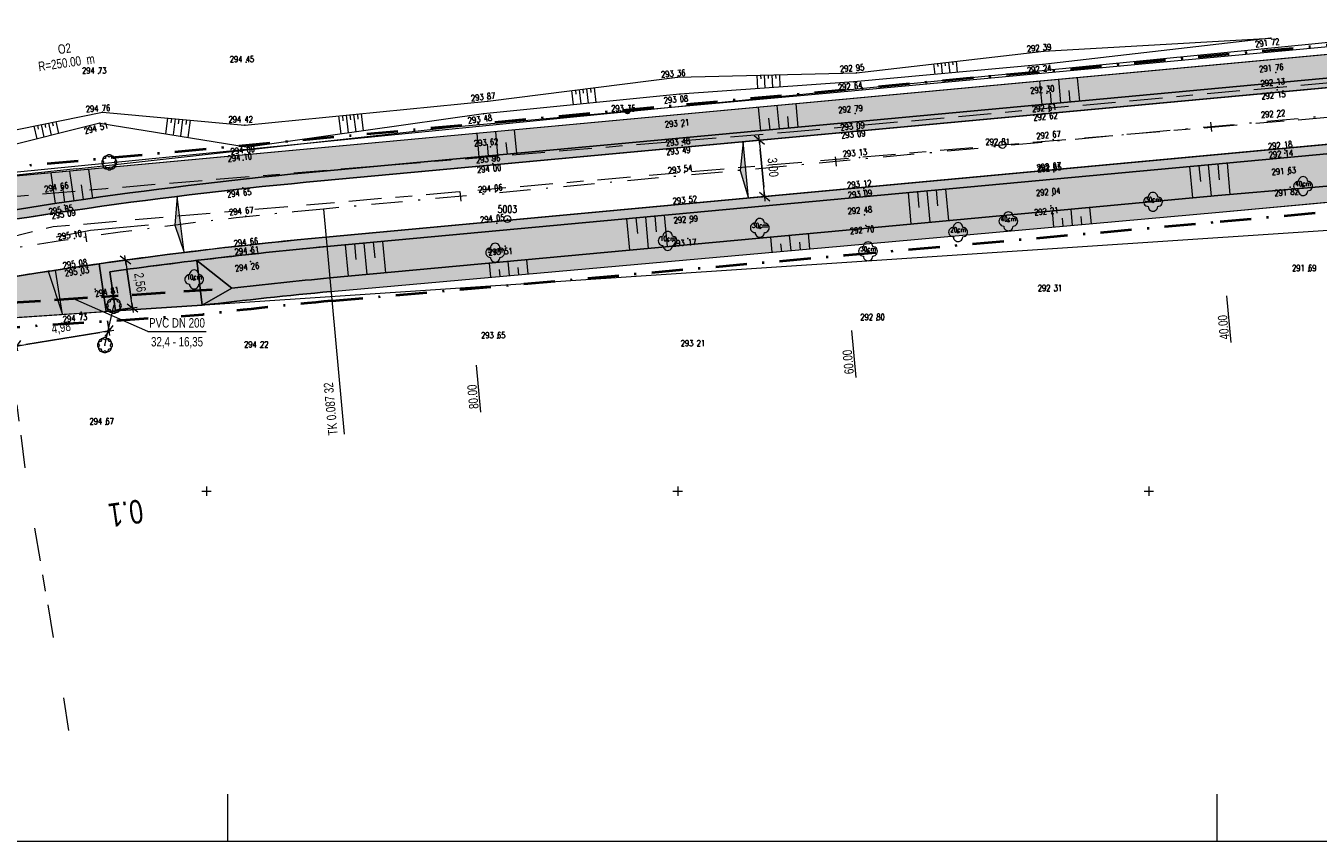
# Model space of a CAD drawing. Header units: metres. Extents: x -456831 to -456516, y -1111244 to -1111169.
# Tile 14 of 18: x -456685 to -456616, y -1111244 to -1111200. Entities that reach past the tile are written whole.
import ezdxf
from ezdxf.enums import TextEntityAlignment as Align

# ---------------------------------------------------------------- set-up
doc = ezdxf.new("R2010")
doc.units = ezdxf.units.M
doc.header["$MEASUREMENT"] = 0
for name, pattern in [('6.1622', [40, 3.5, -3, 7, -3, 3.5, 3.5, -3, 7, -3, 3.5]), ('6.2322', [40, 3.5, -3, 7, -4, 6, -3, 7, -3, 3.5]), ('6.2622', [40, 3.5, -3, 7, -4, 3, 3, -3, 7, -3, 3.5]), ('6.3322', [40, 3.5, -3, 7, -6.5, -6.5, 7, -3, 3.5]), ('DGN Style 2', [8.270769, 4.962461, -3.308308]), ('DGN Style 4', [13.241501, 6.616615, -3.308308, 0.008271, -3.308308])]:
    doc.linetypes.add(name, pattern=pattern)
doc.layers.get('0').update_dxf_attribs({"lineweight": 13})
for name, color, linetype, lineweight in [('BARVY_KOMUNIKACE', 254, 'Continuous', 0), ('BARVY_KRAJNICE', 101, 'Continuous', 0), ('BARVY_NASYP', 71, 'Continuous', 0), ('BARVY_OPRAVA STERK', 191, 'Continuous', 0), ('BARVY_ZAREZ', 31, 'Continuous', 0), ('GEODETICKE_BODY', 2, 'Continuous', 13), ('geom_popis_oblouku', 1, 'DGN Style 2', 0), ('Hranice parcel', 9, 'Continuous', 13), ('HRANICE STAVENISTE', 136, 'DGN Style 4', 40), ('HRANY NAVRH', 1, 'Continuous', 13), ('HRANY_NASYP', 96, 'Continuous', 13), ('HRANY_ZAREZ', 30, 'Continuous', 13), ('HRANY_ZELEN', 96, 'Continuous', 13), ('IS_CEZ_NN_NADZ', 1, 'Continuous', 0), ('IS_GASNET_PLYN_STL', 3, '6.3322', 0), ('IS_SMVAK_KANAL_SPL_TRASA', 32, '6.2322', 0), ('IS_SMVAK_VODA_TRASA', 5, '6.1622', 0), ('KOTY', 1, 'Continuous', 13), ('KRAJNICE', 1, 'Continuous', 13), ('KULTURA', 3, 'Continuous', 13), ('OSA', 1, 'DGN Style 4', 13), ('POPIS KANALIZACE', 32, 'Continuous', 13), ('POPIS OBLOUKU', 1, 'Continuous', 13), ('PREPAD', 32, '6.2622', 40), ('RAMECEK', 7, 'Continuous', 0), ('SIT', 5, 'Continuous', 13), ('SITE_ELEKTRIKA', 7, 'Continuous', 13), ('SITE_KANALIZACE', 7, 'Continuous', 13), ('SKLONOVNIK', 1, 'Continuous', 0), ('SKRYTE_BODY', 7, 'Continuous', 0), ('SRAFY', 7, 'Continuous', 0), ('SRAFY NASYP', 96, 'Continuous', 13), ('SRAFY ZAREZ', 30, 'Continuous', 13), ('STANIČENÍ', 1, 'Continuous', 13), ('TEREN', 7, 'Continuous', 13), ('TEXTY_KULTURA', 3, 'Continuous', 13), ('VYSKY', 34, 'Continuous', 0)]:
    doc.layers.add(name, color=color, linetype=linetype, lineweight=lineweight)
doc.styles.add('ARIAL', font='arial.ttf')
doc.styles.add('ROMANS', font='romans.shx')
doc.styles.add('Style-Arial', font='arial.ttf')
doc.styles.add('Style-Times New Roman', font='times.ttf')
doc.dimstyles.new('1 500', dxfattribs={"dimtxt": 1, "dimasz": 1, "dimexe": 0, "dimexo": 1, "dimgap": 0.5, "dimtad": 1, "dimzin": 0, "dimtxsty": 'Style-Times New Roman', "dimblk": 'KONCOVA ZNACKA KOTY_1.0', "dimcen": 0, "dimazin": 3, "dimtfac": 1, "dimtdec": 0, "dimtofl": 0, "dimtmove": 0, "dimatfit": 1, "dimldrblk": 'KONCOVA ZNACKA KOTY_1.0', "dimfxl": 0, "dimtolj": 1, "dimtzin": 0, "dimarcsym": 0})

# ---------------------------------------------------------------- blocks, each defined once
blk = doc.blocks.new('SIT')
at = {"color": 0, "linetype": 'ByBlock', "lineweight": -2}
for p, q in [((-1, 0), (1, 0)), ((0, 1), (0, -1))]:
    blk.add_line(p, q, dxfattribs=at)
blk = doc.blocks.new('KER')
at = {"color": 0, "linetype": 'ByBlock', "lineweight": -2, "flags": 128}
blk.add_lwpolyline([(-0.8, -0.8, 1.000074), (0.8, -0.8)], format="xyb", dxfattribs=at)
at = {"color": 0, "linetype": 'ByBlock', "lineweight": -2}
for centre, start, end in [((-0.8, 0), 89.9989, 270.0011), ((-0.57, 0.53), 44.9958, 225.0042), ((0, 0.8), 359.9958, 180.0042), ((0.57, 0.53), 314.9989, 135.0011), ((0.8, 0), 269.9989, 90.0011), ((-0.57, -0.6), 134.9989, 315.0011), ((0.57, -0.6), 224.9958, 45.0042)]:
    blk.add_arc(centre, 0.8, start, end, dxfattribs=at)
blk = doc.blocks.new('SAK')
at = {"color": 0, "linetype": 'ByBlock', "lineweight": -2}
blk.add_circle((0, 0), 0.75, dxfattribs=at)
blk = doc.blocks.new('PB')
at = {"color": 0, "linetype": 'ByBlock', "lineweight": -2}
blk.add_circle((0, 0), 0.75, dxfattribs=at)
blk.add_point((0, 0), dxfattribs=at)
blk = doc.blocks.new('STROM_LI')
at = {"color": 0, "linetype": 'ByBlock', "lineweight": -2}
blk.add_circle((0, 0), 0.2, dxfattribs=at)
for centre, start, end in [((-1, 0.000074), 89.998883, 270.001117), ((0.000019, 1.000148), 359.995762, 180.004238), ((-1, 0.000074), 359.995762, 0.004238), ((1.000039, 0.000074), 179.995762, 180.004238), ((1.000039, 0.000074), 269.998883, 90.001117), ((0.000019, -1), 179.995762, 0.004238)]:
    blk.add_arc(centre, 1, start, end, dxfattribs=at)
blk = doc.blocks.new('SLOUPB')
at = {"color": 0, "linetype": 'ByBlock', "lineweight": -2}
blk.add_line((-0.5, 0), (0.5, 0), dxfattribs=at)
blk.add_circle((0, 0), 0.5, dxfattribs=at)
for radius in [0.35, 0.2]:
    blk.add_arc((0, 0), radius, 180, 0, dxfattribs=at)
blk = doc.blocks.new('KONCOVA ZNACKA KOTY_1.0')
blk.add_line((0, 0), (-1, 0))
at = {"layer": 'KOTY'}
for p, q in [((-0.5, -0.5), (0.5, 0.5)), ((-0.5, 0), (0.5, 0)), ((0, -0.5), (0, 0.5))]:
    blk.add_line(p, q, dxfattribs=at)
blk = doc.blocks.new('*D31')
at = {"layer": 'Defpoints', "color": 0, "linetype": 'Continuous', "lineweight": 13}
for p in [(-456646.525, -1111206.467), (-456646.248, -1111209.454), (-456645.392, -1111209.375)]:
    blk.add_point(p, dxfattribs=at)
at = {"layer": 'KOTY', "color": 0, "linetype": 'ByBlock', "lineweight": -2}
for p, q in [((-456646.027, -1111206.421), (-456645.669, -1111206.387)), ((-456645.751, -1111209.408), (-456645.392, -1111209.375))]:
    blk.add_line(p, q, dxfattribs=at)
at = {"layer": 'KOTY', "linetype": 'Continuous', "lineweight": -2}
blk.add_line((-456645.622, -1111206.885), (-456645.438, -1111208.877), dxfattribs=at)
at = {"layer": 'KOTY', "linetype": 'Continuous', "lineweight": -2, "xscale": 0.5, "yscale": 0.5, "zscale": 0.5}
for p, rotation in [((-456645.669, -1111206.387), 95.28977602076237), ((-456645.392, -1111209.375), 275.2897760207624)]:
    blk.add_blockref('KONCOVA ZNACKA KOTY_1.0', p, dxfattribs=dict(at, rotation=rotation))
at = {"layer": 'KOTY', "color": 7, "linetype": 'Continuous', "insert": (-456644.982, -1111207.83), "char_height": 0.5, "attachment_point": 5, "rotation": 275.28978, "style": 'ARIAL'}
blk.add_mtext('\\A1;\\H1x;\\W0.75;3,00', dxfattribs=at)
blk = doc.blocks.new('*D35')
at = {"layer": 'Defpoints', "color": 0, "linetype": 'Continuous', "lineweight": 13}
for p in [(-456680.337, -1111215.478), (-456685.25, -1111216.277), (-456685.082, -1111217.305)]:
    blk.add_point(p, dxfattribs=at)
at = {"layer": 'KOTY', "color": 0, "linetype": 'ByBlock', "lineweight": -2}
for p, q in [((-456680.256, -1111215.971), (-456680.17, -1111216.505)), ((-456685.169, -1111216.771), (-456685.082, -1111217.305))]:
    blk.add_line(p, q, dxfattribs=at)
at = {"layer": 'KOTY', "linetype": 'Continuous', "lineweight": -2}
blk.add_line((-456680.663, -1111216.586), (-456684.589, -1111217.225), dxfattribs=at)
at = {"layer": 'KOTY', "linetype": 'Continuous', "lineweight": -2, "xscale": 0.5, "yscale": 0.5, "zscale": 0.5}
for p, rotation in [((-456680.17, -1111216.505), 9.242733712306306), ((-456685.082, -1111217.305), 189.2427337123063)]:
    blk.add_blockref('KONCOVA ZNACKA KOTY_1.0', p, dxfattribs=dict(at, rotation=rotation))
at = {"layer": 'KOTY', "color": 7, "linetype": 'Continuous', "insert": (-456682.714, -1111216.362), "char_height": 0.5, "attachment_point": 5, "rotation": 9.24273, "style": 'ARIAL'}
blk.add_mtext('\\A1;\\H1x;\\W0.75;4,98', dxfattribs=at)
blk = doc.blocks.new('*D37')
at = {"layer": 'Defpoints', "color": 0, "linetype": 'Continuous', "lineweight": 13}
for p in [(-456680.697, -1111212.94), (-456680.337, -1111215.478), (-456678.937, -1111215.279)]:
    blk.add_point(p, dxfattribs=at)
at = {"layer": 'KOTY', "color": 0, "linetype": 'ByBlock', "lineweight": -2}
for p, q in [((-456680.202, -1111212.87), (-456679.298, -1111212.741)), ((-456679.842, -1111215.407), (-456678.937, -1111215.279))]:
    blk.add_line(p, q, dxfattribs=at)
at = {"layer": 'KOTY', "linetype": 'Continuous', "lineweight": -2}
blk.add_line((-456679.227, -1111213.236), (-456679.008, -1111214.784), dxfattribs=at)
at = {"layer": 'KOTY', "linetype": 'Continuous', "lineweight": -2, "xscale": 0.5, "yscale": 0.5, "zscale": 0.5}
for p, rotation in [((-456679.298, -1111212.741), 98.08307497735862), ((-456678.937, -1111215.279), 278.0830749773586)]:
    blk.add_blockref('KONCOVA ZNACKA KOTY_1.0', p, dxfattribs=dict(at, rotation=rotation))
at = {"layer": 'KOTY', "color": 7, "linetype": 'Continuous', "insert": (-456678.573, -1111213.933), "char_height": 0.5, "attachment_point": 5, "rotation": 278.08307, "style": 'ARIAL'}
blk.add_mtext('\\A1;\\H1x;\\W0.75;2,56', dxfattribs=at)

msp = doc.modelspace()

# ---------------------------------------------------------------- hatches: boundary and pattern name
at = {"layer": 'BARVY_KRAJNICE', "ltscale": 0.25, "extrusion": (0, 0, -1)}
msp.add_hatch(color=256, dxfattribs=at).paths.add_polyline_path([(456705.537, -1111213.177, 0.069506), (456713.132, -1111212.708), (456725.196, -1111210.256, -0.011455), (456728.917, -1111209.588), (456728.809, -1111208.206), (456729.307, -1111208.167), (456729.478, -1111210.362), (456729.501, -1111210.51, 0.012791), (456725.395, -1111211.236), (456713.331, -1111213.687, -0.098325), (456702.229, -1111213.737), (456693.634, -1111212.07, 0.024809), (456668.942, -1111208.542), (456606.451, -1111202.756), (456606.611, -1111201.021), (456607.109, -1111201.067), (456606.995, -1111202.305), (456668.989, -1111208.044, -0.024809), (456693.729, -1111211.58), (456700.041, -1111212.804), (456700.378, -1111212.808), (456700.85, -1111212.815)])
at = {"layer": 'BARVY_KRAJNICE', "ltscale": 0.25}
for points in [[(-456583.295, -1111212.642), (-456582.799, -1111212.58, 0.391933), (-456592.154, -1111204.701, 0.011313), (-456603.37, -1111205.484), (-456668.666, -1111211.529, 0.012189), (-456680.697, -1111212.94), (-456680.337, -1111215.478), (-456679.837, -1111215.444), (-456680.132, -1111213.365, -0.011685), (-456668.62, -1111212.027), (-456603.324, -1111205.982, -0.011313), (-456592.13, -1111205.2, -0.391933)], [(-456675.526, -1111212.764, 0.004683), (-456680.132, -1111213.365), (-456679.837, -1111215.444), (-456675.238, -1111215.14)]]:
    msp.add_hatch(color=256, dxfattribs=at).paths.add_polyline_path(points)
at = {"layer": 'BARVY_NASYP', "ltscale": 0.25, "extrusion": (0, 0, -1)}
msp.add_hatch(color=256, dxfattribs=at).paths.add_polyline_path([(456693.729, -1111211.58, 0.024809), (456668.989, -1111208.044), (456606.995, -1111202.305), (456607.109, -1111201.067), (456689.14, -1111208.67), (456696.646, -1111211.516), (456700.041, -1111212.804)])
at = {"layer": 'BARVY_NASYP', "ltscale": 0.25}
for points in [[(-456585.567, -1111207.838, 0.217926), (-456592.13, -1111205.2, 0.011313), (-456603.324, -1111205.982), (-456668.62, -1111212.027, 0.007001), (-456675.526, -1111212.764), (-456673.666, -1111214.228, -0.005306), (-456668.466, -1111213.691), (-456641.26, -1111211.167), (-456621.345, -1111209.323), (-456603.159, -1111207.762, -0.011313), (-456592.046, -1111206.986, -0.160195), (-456586.099, -1111208.636)], [(-456675.238, -1111215.14), (-456675.526, -1111212.764), (-456673.666, -1111214.228)]]:
    msp.add_hatch(color=256, dxfattribs=at).paths.add_polyline_path(points)
at = {"layer": 'BARVY_OPRAVA STERK', "ltscale": 0.25}
msp.add_hatch(color=256, dxfattribs=at).paths.add_polyline_path([(-456680.697, -1111212.94, 0.00506), (-456685.669, -1111213.697), (-456685.326, -1111215.808), (-456680.337, -1111215.478)])
at = {"layer": 'BARVY_ZAREZ', "ltscale": 0.25}
msp.add_hatch(color=256, dxfattribs=at).paths.add_polyline_path([(-456668.399, -1111214.41), (-456641.184, -1111211.99), (-456621.264, -1111210.207), (-456601.381, -1111208.356, -0.009566), (-456592.011, -1111207.735, -0.160195), (-456586.515, -1111209.26), (-456586.099, -1111208.636, 0.160195), (-456592.046, -1111206.986, 0.011313), (-456603.159, -1111207.762), (-456621.345, -1111209.323), (-456641.26, -1111211.167), (-456668.466, -1111213.691, 0.005306), (-456673.666, -1111214.228), (-456675.238, -1111215.14, -0.007001)])
at = {"layer": 'SKLONOVNIK', "ltscale": 0.25}
for points in [[(-456646.248, -1111209.454), (-456646.691, -1111207.988), (-456646.525, -1111206.467)], [(-456676.193, -1111212.342), (-456676.679, -1111210.891), (-456676.56, -1111209.365)], [(-456683.012, -1111213.28, 0.0004), (-456683.404, -1111213.34), (-456682.655, -1111215.631)]]:
    msp.add_hatch(color=256, dxfattribs=at).paths.add_polyline_path(points)

# ---------------------------------------------------------------- linework, layer by layer
at = {"layer": 'BARVY_KOMUNIKACE', "ltscale": 0.25, "flags": 128}
msp.add_lwpolyline([(-456693.063, -1111215.016, -0.024809), (-456668.666, -1111211.529), (-456603.37, -1111205.484, -0.011313), (-456592.154, -1111204.701, -0.391933), (-456582.799, -1111212.58), (-456580.863, -1111193.989), (-456580.966, -1111194.471, -0.34383), (-456589.446, -1111201.586, 0.014147), (-456603.646, -1111202.497), (-456606.451, -1111202.756), (-456668.942, -1111208.542, 0.024809), (-456693.634, -1111212.07)], format="xyb", dxfattribs=at)
at = {"layer": 'BARVY_KRAJNICE', "ltscale": 0.25, "flags": 128}
for points in [[(-456705.537, -1111213.177, -0.069506), (-456713.132, -1111212.708), (-456725.196, -1111210.256, 0.011455), (-456728.917, -1111209.588), (-456728.809, -1111208.206), (-456729.307, -1111208.167), (-456729.478, -1111210.362), (-456729.501, -1111210.51, -0.012791), (-456725.395, -1111211.236), (-456713.331, -1111213.687, 0.098325), (-456702.229, -1111213.737), (-456693.634, -1111212.07, -0.024809), (-456668.942, -1111208.542), (-456606.451, -1111202.756), (-456606.611, -1111201.021), (-456607.109, -1111201.067), (-456606.995, -1111202.305), (-456668.989, -1111208.044, 0.024809), (-456693.729, -1111211.58), (-456700.041, -1111212.804), (-456700.378, -1111212.808), (-456700.85, -1111212.815)], [(-456583.295, -1111212.642), (-456582.799, -1111212.58, 0.391933), (-456592.154, -1111204.701, 0.011313), (-456603.37, -1111205.484), (-456668.666, -1111211.529, 0.012189), (-456680.697, -1111212.94), (-456680.337, -1111215.478), (-456679.837, -1111215.444), (-456680.132, -1111213.365, -0.011685), (-456668.62, -1111212.027), (-456603.324, -1111205.982, -0.011313), (-456592.13, -1111205.2, -0.391933)], [(-456675.526, -1111212.764, 0.004683), (-456680.132, -1111213.365), (-456679.837, -1111215.444), (-456675.238, -1111215.14)]]:
    msp.add_lwpolyline(points, format="xyb", close=True, dxfattribs=at)
at = {"layer": 'BARVY_NASYP', "ltscale": 0.25, "flags": 128}
for points in [[(-456693.729, -1111211.58, -0.024809), (-456668.989, -1111208.044), (-456606.995, -1111202.305), (-456607.109, -1111201.067), (-456689.14, -1111208.67), (-456696.646, -1111211.516), (-456700.041, -1111212.804)], [(-456585.567, -1111207.838, 0.217926), (-456592.13, -1111205.2, 0.011313), (-456603.324, -1111205.982), (-456668.62, -1111212.027, 0.007001), (-456675.526, -1111212.764), (-456673.666, -1111214.228, -0.005306), (-456668.466, -1111213.691), (-456641.26, -1111211.167), (-456621.345, -1111209.323), (-456603.159, -1111207.762, -0.011313), (-456592.046, -1111206.986, -0.160195), (-456586.099, -1111208.636)]]:
    msp.add_lwpolyline(points, format="xyb", close=True, dxfattribs=at)
msp.add_lwpolyline([(-456673.666, -1111214.228), (-456675.526, -1111212.764), (-456675.238, -1111215.14)], close=True, dxfattribs=at)
at = {"layer": 'BARVY_OPRAVA STERK', "ltscale": 0.25, "flags": 128}
msp.add_lwpolyline([(-456680.697, -1111212.94, 0.00506), (-456685.669, -1111213.697), (-456685.326, -1111215.808), (-456680.337, -1111215.478)], format="xyb", close=True, dxfattribs=at)
at = {"layer": 'BARVY_ZAREZ', "ltscale": 0.25, "flags": 128}
msp.add_lwpolyline([(-456668.399, -1111214.41), (-456641.184, -1111211.99), (-456621.264, -1111210.207), (-456601.381, -1111208.356, -0.009566), (-456592.011, -1111207.735, -0.160195), (-456586.515, -1111209.26), (-456586.099, -1111208.636, 0.160195), (-456592.046, -1111206.986, 0.011313), (-456603.159, -1111207.762), (-456621.345, -1111209.323), (-456641.26, -1111211.167), (-456668.466, -1111213.691, 0.005306), (-456673.666, -1111214.228), (-456675.238, -1111215.14, -0.007001)], format="xyb", close=True, dxfattribs=at)
at = {"layer": 'geom_popis_oblouku', "flags": 128}
msp.add_lwpolyline([(-456678.074, -1111210.894), (-456681.163, -1111211.18), (-456684.21, -1111211.771)], dxfattribs=at)
at = {"layer": 'Hranice parcel', "ltscale": 0.25, "flags": 128}
for points in [[(-456583.521, -1111170.564), (-456585.56, -1111199.07), (-456689.14, -1111208.67), (-456715.33, -1111208.15)], [(-456582.78, -1111242.314), (-456584.86, -1111209.15), (-456690.03, -1111216.12)]]:
    msp.add_lwpolyline(points, dxfattribs=at)
at = {"layer": 'HRANICE STAVENISTE', "ltscale": 0.25}
for p, q in [((-456607.155, -1111200.569), (-456689.254, -1111208.178)), ((-456621.218, -1111210.705), (-456601.337, -1111208.854)), ((-456641.139, -1111212.488), (-456621.218, -1111210.705)), ((-456668.354, -1111214.908), (-456641.14, -1111212.488)), ((-456689.959, -1111216.616), (-456675.192, -1111215.638))]:
    msp.add_line(p, q, dxfattribs=at)
msp.add_arc((-456645.756, -1111458.971), 245.107, 95.28978, 96.89752, dxfattribs=at)
at = {"layer": 'HRANY NAVRH', "ltscale": 0.25}
for p, q in [((-456603.646, -1111202.497), (-456668.942, -1111208.542)), ((-456603.37, -1111205.484), (-456668.666, -1111211.529)), ((-456680.337, -1111215.478), (-456680.697, -1111212.94)), ((-456685.326, -1111215.808), (-456680.337, -1111215.478))]:
    msp.add_line(p, q, dxfattribs=at)
for radius in [251.5, 248.5]:
    msp.add_arc((-456645.756, -1111458.971), radius, 95.28978, 100.97435, dxfattribs=at)
at = {"layer": 'HRANY_NASYP', "ltscale": 0.25}
for p, q in [((-456607.109, -1111201.067), (-456689.14, -1111208.67)), ((-456603.159, -1111207.762), (-456621.345, -1111209.323)), ((-456621.345, -1111209.323), (-456641.26, -1111211.167)), ((-456641.26, -1111211.167), (-456668.466, -1111213.691)), ((-456675.238, -1111215.14), (-456675.526, -1111212.764)), ((-456675.526, -1111212.764), (-456673.666, -1111214.228)), ((-456673.666, -1111214.228), (-456675.238, -1111215.14))]:
    msp.add_line(p, q, dxfattribs=at)
msp.add_arc((-456645.756, -1111458.971), 246.329, 95.28978, 96.50573, dxfattribs=at)
at = {"layer": 'HRANY_ZAREZ', "ltscale": 0.25}
for p, q in [((-456621.264, -1111210.207), (-456601.381, -1111208.356)), ((-456641.184, -1111211.99), (-456621.264, -1111210.207)), ((-456668.399, -1111214.41), (-456641.184, -1111211.99))]:
    msp.add_line(p, q, dxfattribs=at)
msp.add_arc((-456645.756, -1111458.971), 245.607, 95.28978, 96.89436, dxfattribs=at)
at = {"layer": 'HRANY_ZELEN', "ltscale": 0.25}
msp.add_line((-456675.238, -1111215.14), (-456679.837, -1111215.444), dxfattribs=at)
at = {"layer": 'IS_CEZ_NN_NADZ', "ltscale": 0.25}
for points in [[(-456652.666, -1111204.86), (-456611.52, -1111200.793)], [(-456693.285, -1111208.872), (-456652.666, -1111204.86)]]:
    msp.add_lwpolyline(points, dxfattribs=at)
at = {"layer": 'IS_GASNET_PLYN_STL', "ltscale": 0.25, "flags": 128}
msp.add_lwpolyline([(-456688.634, -1111184.165), (-456688.04, -1111201.91), (-456686.638, -1111210.075), (-456686.52, -1111210.76), (-456685.91, -1111213.98), (-456684.52, -1111224.68), (-456682.68, -1111235.42), (-456682.226, -1111238.336)], dxfattribs=at)
at = {"layer": 'IS_SMVAK_KANAL_SPL_TRASA', "ltscale": 0.25}
for p, q in [((-456632.767, -1111206.63), (-456582.761, -1111202.385)), ((-456683.15, -1111210.97), (-456632.767, -1111206.63)), ((-456707.689, -1111216.933), (-456683.15, -1111210.97))]:
    msp.add_line(p, q, dxfattribs=at)
at = {"layer": 'IS_SMVAK_VODA_TRASA', "ltscale": 0.25}
msp.add_lwpolyline([(-456581.652, -1111200.39), (-456581.82, -1111200.42), (-456613.57, -1111203.17), (-456643.84, -1111205.94), (-456680.35, -1111208.96), (-456707.6, -1111211.36), (-456740.94, -1111208.56), (-456761.83, -1111208.9), (-456763.052, -1111208.842)], dxfattribs=at)
at = {"layer": 'KRAJNICE', "ltscale": 0.25}
for p, q in [((-456606.995, -1111202.305), (-456668.989, -1111208.044)), ((-456603.324, -1111205.982), (-456668.62, -1111212.027)), ((-456679.837, -1111215.444), (-456680.132, -1111213.365)), ((-456679.837, -1111215.444), (-456680.337, -1111215.478))]:
    msp.add_line(p, q, dxfattribs=at)
for radius, end in [(252, 100.97435), (248, 97.96756)]:
    msp.add_arc((-456645.756, -1111458.971), radius, 95.28978, end, dxfattribs=at)
at = {"layer": 'KULTURA', "ltscale": 0.25}
msp.add_line((-456680.394, -1111217.254), (-456679.921, -1111215.164), dxfattribs=at)
at = {"layer": 'OSA', "ltscale": 0.25}
msp.add_line((-456603.508, -1111203.99), (-456668.804, -1111210.036), dxfattribs=at)
msp.add_arc((-456645.756, -1111458.971), 250, 95.28978, 100.97435, dxfattribs=at)
at = {"layer": 'POPIS KANALIZACE', "ltscale": 0.25}
for q in [(-456682.099, -1111214.787), (-456675.015, -1111216.537)]:
    msp.add_line((-456678.122, -1111216.537), q, dxfattribs=at)
at = {"layer": 'PREPAD', "ltscale": 0.25}
msp.add_line((-456689.678, -1111215.289), (-456674.519, -1111214.285), dxfattribs=at)
at = {"layer": 'RAMECEK', "ltscale": 0.25}
for p, q in [((-456673.865, -1111243.564), (-456673.865, -1111241.064)), ((-456621.365, -1111243.564), (-456621.365, -1111241.064))]:
    msp.add_line(p, q, dxfattribs=at)
at = {"layer": 'RAMECEK', "ltscale": 0.25, "flags": 128}
msp.add_lwpolyline([(-456831.365, -1111243.564), (-456516.365, -1111243.564), (-456516.365, -1111169.314), (-456831.365, -1111169.314)], close=True, dxfattribs=at)
at = {"layer": 'SKLONOVNIK', "ltscale": 0.25, "flags": 128}
for points in [[(-456646.691, -1111207.988), (-456646.248, -1111209.454), (-456646.525, -1111206.467)], [(-456676.679, -1111210.891), (-456676.193, -1111212.342), (-456676.56, -1111209.365)]]:
    msp.add_lwpolyline(points, close=True, dxfattribs=at)
msp.add_lwpolyline([(-456683.012, -1111213.28, 0.0004), (-456683.404, -1111213.34), (-456682.655, -1111215.631)], format="xyb", close=True, dxfattribs=at)
at = {"layer": 'SKRYTE_BODY', "ltscale": 0.25}
for p in [(-456618.522, -1111200.98), (-456630.58, -1111201.67), (-456630.623, -1111202.376), (-456650.003, -1111203.044), (-456640.654, -1111203.288), (-456640.51, -1111202.804), (-456618.253, -1111202.788), (-456649.895, -1111203.938), (-456630.412, -1111203.884), (-456618.194, -1111203.715), (-456618.179, -1111203.552), (-456660.079, -1111204.32), (-456630.31, -1111204.635), (-456680.529, -1111204.897), (-456660.311, -1111204.978), (-456652.666, -1111204.86), (-456640.581, -1111204.97), (-456630.297, -1111204.846), (-456618.166, -1111205.173), (-456680.665, -1111205.479), (-456680.665, -1111205.479), (-456672.969, -1111205.589), (-456649.761, -1111205.675), (-456640.479, -1111205.6), (-456640.478, -1111205.839), (-456672.787, -1111206.754), (-456672.787, -1111206.754), (-456659.931, -1111206.742), (-456649.769, -1111206.669), (-456649.756, -1111206.461), (-456630.08, -1111206.344), (-456673.058, -1111207.444), (-456659.843, -1111207.441), (-456659.843, -1111207.441), (-456640.354, -1111207.297), (-456617.789, -1111206.889), (-456617.788, -1111207.078), (-456659.814, -1111207.619), (-456659.814, -1111207.619), (-456649.637, -1111208.107), (-456630.065, -1111207.968), (-456630.042, -1111208.058), (-456617.605, -1111208.21), (-456617.493, -1111208.868), (-456616.814, -1111208.818), (-456682.714, -1111209.046), (-456673.081, -1111208.905), (-456673.081, -1111208.905), (-456659.668, -1111209.124), (-456640.125, -1111209.045), (-456640.125, -1111209.045), (-456640.119, -1111208.949), (-456630.11, -1111209.313), (-456682.545, -1111209.826), (-456682.545, -1111209.826), (-456682.413, -1111210.013), (-456649.382, -1111209.74), (-456630.208, -1111209.866), (-456630.208, -1111209.866), (-456624.78, -1111209.651), (-456672.921, -1111210.417), (-456659.594, -1111210.781), (-456659.594, -1111210.781), (-456659.594, -1111210.781), (-456649.331, -1111210.772), (-456649.331, -1111210.772), (-456640.096, -1111210.345), (-456640.016, -1111210.913), (-456640.016, -1111210.913), (-456632.452, -1111210.687), (-456682.01, -1111211.595), (-456649.455, -1111211.598), (-456649.455, -1111211.598), (-456645.646, -1111211.032), (-456635.122, -1111211.258), (-456672.673, -1111212.255), (-456672.673, -1111212.255), (-456672.669, -1111211.974), (-456659.162, -1111212.014), (-456659.162, -1111212.014), (-456659.162, -1111212.014), (-456650.532, -1111211.727), (-456639.899, -1111212.279), (-456672.663, -1111212.821), (-456659.686, -1111212.35), (-456681.737, -1111213.121), (-456681.677, -1111213.551), (-456681.677, -1111213.551), (-456681.677, -1111213.551), (-456680.911, -1111214.288), (-456675.659, -1111213.769), (-456681.662, -1111215.5), (-456681.662, -1111215.5), (-456679.921, -1111215.164), (-456680.394, -1111217.254)]:
    msp.add_point(p, dxfattribs=at)
at = {"layer": 'SRAFY', "ltscale": 0.25}
for p, q in [((-456636.418, -1111202.337), (-456636.361, -1111202.898)), ((-456636.22, -1111202.314), (-456636.203, -1111202.474)), ((-456636.021, -1111202.291), (-456635.963, -1111202.861)), ((-456635.822, -1111202.269), (-456635.806, -1111202.432)), ((-456635.624, -1111202.246), (-456635.564, -1111202.825)), ((-456635.425, -1111202.223), (-456635.408, -1111202.389)), ((-456635.226, -1111202.201), (-456635.166, -1111202.789)), ((-456645.807, -1111202.938), (-456645.773, -1111203.648)), ((-456645.607, -1111202.933), (-456645.597, -1111203.136)), ((-456645.407, -1111202.928), (-456645.374, -1111203.62)), ((-456645.207, -1111202.923), (-456645.197, -1111203.121)), ((-456645.007, -1111202.918), (-456644.975, -1111203.592)), ((-456644.807, -1111202.913), (-456644.798, -1111203.105)), ((-456644.607, -1111202.908), (-456644.576, -1111203.564)), ((-456655.628, -1111203.756), (-456655.544, -1111204.502)), ((-456655.43, -1111203.731), (-456655.406, -1111203.944)), ((-456655.231, -1111203.706), (-456655.146, -1111204.462)), ((-456655.033, -1111203.681), (-456655.009, -1111203.897)), ((-456654.835, -1111203.656), (-456654.748, -1111204.423)), ((-456654.636, -1111203.631), (-456654.611, -1111203.85)), ((-456654.438, -1111203.606), (-456654.35, -1111204.383)), ((-456683.191, -1111205.437), (-456683.149, -1111205.622)), ((-456682.995, -1111205.397), (-456682.853, -1111206.025)), ((-456677.069, -1111205.214), (-456677.174, -1111206.044)), ((-456676.869, -1111205.232), (-456676.899, -1111205.469)), ((-456676.67, -1111205.25), (-456676.779, -1111206.108)), ((-456676.471, -1111205.268), (-456676.502, -1111205.514)), ((-456676.271, -1111205.287), (-456676.383, -1111206.172)), ((-456676.072, -1111205.305), (-456676.104, -1111205.558)), ((-456675.873, -1111205.323), (-456675.988, -1111206.236)), ((-456667.994, -1111205.099), (-456667.879, -1111206.055)), ((-456667.795, -1111205.08), (-456667.762, -1111205.353)), ((-456667.596, -1111205.06), (-456667.483, -1111205.999)), ((-456667.397, -1111205.04), (-456667.364, -1111205.309)), ((-456667.198, -1111205.021), (-456667.087, -1111205.943)), ((-456666.999, -1111205.001), (-456666.967, -1111205.265)), ((-456666.799, -1111204.982), (-456666.691, -1111205.886)), ((-456684.171, -1111205.636), (-456684.017, -1111206.316)), ((-456683.975, -1111205.596), (-456683.931, -1111205.791)), ((-456683.779, -1111205.557), (-456683.629, -1111206.219)), ((-456683.583, -1111205.517), (-456683.54, -1111205.706)), ((-456683.387, -1111205.477), (-456683.241, -1111206.122))]:
    msp.add_line(p, q, dxfattribs=at)
at = {"layer": 'SRAFY NASYP', "ltscale": 0.25}
for p, q in [((-456630.66, -1111204.496), (-456630.775, -1111203.261)), ((-456629.665, -1111204.403), (-456629.779, -1111203.168)), ((-456628.669, -1111204.311), (-456628.783, -1111203.076)), ((-456630.162, -1111204.45), (-456630.22, -1111203.832)), ((-456629.167, -1111204.357), (-456629.224, -1111203.74)), ((-456645.596, -1111205.879), (-456645.711, -1111204.645)), ((-456644.601, -1111205.786), (-456644.715, -1111204.553)), ((-456643.605, -1111205.694), (-456643.719, -1111204.46)), ((-456645.099, -1111205.832), (-456645.156, -1111205.216)), ((-456644.103, -1111205.74), (-456644.16, -1111205.123)), ((-456660.532, -1111207.262), (-456660.647, -1111206.029)), ((-456659.537, -1111207.169), (-456659.651, -1111205.937)), ((-456658.541, -1111207.077), (-456658.655, -1111205.845)), ((-456660.035, -1111207.215), (-456660.092, -1111206.599)), ((-456659.039, -1111207.123), (-456659.096, -1111206.507)), ((-456683.265, -1111208.126), (-456683.03, -1111209.743)), ((-456682.268, -1111208.033), (-456682.041, -1111209.597)), ((-456681.271, -1111207.941), (-456681.051, -1111209.455)), ((-456622.669, -1111209.446), (-456622.823, -1111207.787)), ((-456622.248, -1111208.57), (-456622.325, -1111207.741)), ((-456621.673, -1111209.353), (-456621.827, -1111207.695)), ((-456621.252, -1111208.479), (-456621.329, -1111207.649)), ((-456620.677, -1111209.266), (-456620.831, -1111207.603)), ((-456682.651, -1111208.874), (-456682.535, -1111209.67)), ((-456681.658, -1111208.756), (-456681.546, -1111209.526)), ((-456637.605, -1111210.828), (-456637.759, -1111209.17)), ((-456637.184, -1111209.953), (-456637.261, -1111209.124)), ((-456636.61, -1111210.736), (-456636.763, -1111209.078)), ((-456636.188, -1111209.861), (-456636.265, -1111209.032)), ((-456635.614, -1111210.644), (-456635.767, -1111208.986)), ((-456652.541, -1111212.213), (-456652.695, -1111210.553)), ((-456652.12, -1111211.337), (-456652.197, -1111210.507)), ((-456651.546, -1111212.121), (-456651.699, -1111210.461)), ((-456651.125, -1111211.245), (-456651.201, -1111210.415)), ((-456650.55, -1111212.029), (-456650.704, -1111210.368)), ((-456667.477, -1111213.599), (-456667.631, -1111211.936)), ((-456667.056, -1111212.721), (-456667.133, -1111211.89)), ((-456666.481, -1111213.507), (-456666.635, -1111211.844)), ((-456666.06, -1111212.629), (-456666.137, -1111211.797)), ((-456665.486, -1111213.415), (-456665.64, -1111211.751))]:
    msp.add_line(p, q, dxfattribs=at)
at = {"layer": 'SRAFY ZAREZ', "ltscale": 0.25}
for p, q in [((-456630.138, -1111210.137), (-456630.059, -1111210.995)), ((-456629.142, -1111210.045), (-456629.063, -1111210.905)), ((-456628.146, -1111209.953), (-456628.067, -1111210.816)), ((-456629.6, -1111210.52), (-456629.561, -1111210.95)), ((-456628.604, -1111210.43), (-456628.565, -1111210.861)), ((-456645.074, -1111211.521), (-456644.999, -1111212.329)), ((-456644.078, -1111211.428), (-456644.003, -1111212.241)), ((-456643.083, -1111211.336), (-456643.007, -1111212.152)), ((-456644.539, -1111211.88), (-456644.501, -1111212.285)), ((-456643.543, -1111211.789), (-456643.505, -1111212.197)), ((-456660.01, -1111212.906), (-456659.94, -1111213.658)), ((-456659.014, -1111212.814), (-456658.944, -1111213.569)), ((-456658.018, -1111212.722), (-456657.948, -1111213.481)), ((-456659.477, -1111213.237), (-456659.442, -1111213.613)), ((-456658.481, -1111213.146), (-456658.446, -1111213.525))]:
    msp.add_line(p, q, dxfattribs=at)
at = {"layer": 'STANIČENÍ', "flags": 128}
for points in [[(-456621.66, -1111205.922), (-456621.706, -1111205.424)], [(-456641.575, -1111207.766), (-456641.621, -1111207.268)], [(-456661.49, -1111209.61), (-456661.536, -1111209.112)], [(-456668.804, -1111210.036), (-456667.698, -1111221.985)], [(-456681.357, -1111211.772), (-456681.428, -1111211.277)], [(-456620.623, -1111217.124), (-456620.854, -1111214.635)], [(-456640.538, -1111218.968), (-456640.768, -1111216.479)], [(-456660.453, -1111220.812), (-456660.683, -1111218.322)]]:
    msp.add_lwpolyline(points, dxfattribs=at)
at = {"layer": 'TEREN', "ltscale": 0.25}
for p, q in [((-456618.522, -1111200.98), (-456630.623, -1111202.376)), ((-456630.58, -1111201.67), (-456618.522, -1111200.98)), ((-456640.51, -1111202.804), (-456630.58, -1111201.67)), ((-456630.623, -1111202.376), (-456640.654, -1111203.288)), ((-456660.079, -1111204.32), (-456650.003, -1111203.044)), ((-456650.003, -1111203.044), (-456640.51, -1111202.804)), ((-456640.654, -1111203.288), (-456649.895, -1111203.938)), ((-456649.895, -1111203.938), (-456660.311, -1111204.978)), ((-456672.969, -1111205.589), (-456660.079, -1111204.32)), ((-456691.962, -1111207.217), (-456680.529, -1111204.897)), ((-456680.529, -1111204.897), (-456672.969, -1111205.589)), ((-456660.311, -1111204.978), (-456672.787, -1111206.754)), ((-456680.665, -1111205.479), (-456691.545, -1111208.196)), ((-456680.665, -1111205.479), (-456672.787, -1111206.754)), ((-456681.915, -1111207.896), (-456689.14, -1111208.67))]:
    msp.add_line(p, q, dxfattribs=at)
at = {"layer": 'TEREN', "ltscale": 0.25, "flags": 128}
msp.add_lwpolyline([(-456681.915, -1111207.896), (-456661.854, -1111205.681), (-456641.936, -1111203.867), (-456606.716, -1111200.606)], dxfattribs=at)
at = {"layer": 'TEREN', "ltscale": 0.25}
for p in [(-456672.905, -1111202.245), (-456680.742, -1111202.851), (-456616.527, -1111213.327), (-456629.99, -1111214.385), (-456639.442, -1111215.928), (-456659.568, -1111216.89), (-456672.143, -1111217.379), (-456648.938, -1111217.313), (-456680.348, -1111221.456)]:
    msp.add_point(p, dxfattribs=at)

# ---------------------------------------------------------------- block references
at = {"layer": 'GEODETICKE_BODY', "ltscale": 0.25, "xscale": 0.25, "yscale": 0.25, "zscale": 0.25}
msp.add_blockref('PB', (-456659.041, -1111210.568), dxfattribs=at)
at = {"layer": 'KULTURA', "ltscale": 0.25, "xscale": 0.25, "yscale": 0.25, "zscale": 0.25}
for name, p in [('KER', (-456680.165, -1111207.555)), ('STROM_LI', (-456616.814, -1111208.818)), ('STROM_LI', (-456624.78, -1111209.651)), ('STROM_LI', (-456632.452, -1111210.687)), ('STROM_LI', (-456645.646, -1111211.032)), ('STROM_LI', (-456635.122, -1111211.258)), ('STROM_LI', (-456650.532, -1111211.727)), ('STROM_LI', (-456659.686, -1111212.35)), ('STROM_LI', (-456639.899, -1111212.279)), ('STROM_LI', (-456675.659, -1111213.769)), ('KER', (-456679.921, -1111215.164)), ('KER', (-456680.394, -1111217.254))]:
    msp.add_blockref(name, p, dxfattribs=at)
at = {"layer": 'SIT', "ltscale": 0.25, "xscale": 0.25, "yscale": 0.25, "zscale": 0.25}
for p in [(-456675, -1111225), (-456650, -1111225), (-456625, -1111225)]:
    msp.add_blockref('SIT', p, dxfattribs=at)
at = {"layer": 'SITE_ELEKTRIKA', "ltscale": 0.25, "xscale": 0.25, "yscale": 0.25, "zscale": 0.25}
msp.add_blockref('SLOUPB', (-456652.666, -1111204.86), dxfattribs=at)
at = {"layer": 'SITE_KANALIZACE', "ltscale": 0.25, "xscale": 0.25, "yscale": 0.25, "zscale": 0.25}
msp.add_blockref('SAK', (-456632.767, -1111206.63), dxfattribs=at)

# ---------------------------------------------------------------- texts
at = {"layer": 'GEODETICKE_BODY', "style": 'ROMANS', "width": 0.8}
msp.add_text('5003', height=0.375, dxfattribs=at).set_placement((-456659.041, -1111210.23), align=Align.CENTER)
at = {"layer": 'POPIS KANALIZACE', "insert": (-456676.569, -1111216.62), "char_height": 0.5, "attachment_point": 5, "line_spacing_factor": 1.2, "style": 'Style-Arial'}
msp.add_mtext('\\H1x;\\W0.74;PVC DN 200\\P32,4 - 16,35', dxfattribs=at)
at = {"layer": 'POPIS OBLOUKU', "insert": (-456682.578, -1111201.281), "char_height": 0.5, "attachment_point": 2, "rotation": 8.13206, "line_spacing_factor": 0.9, "style": 'Style-Arial'}
msp.add_mtext('\\H1x;\\W0.75;O2\\PR=250.00  m', dxfattribs=at)
at = {"layer": 'STANIČENÍ', "lineweight": 0, "char_height": 0.5, "attachment_point": 9, "rotation": 95.28978, "line_spacing_factor": 1.8, "style": 'Style-Arial'}
for s, insert in [('\\H1x;\\W0.74;40.00', (-456620.844, -1111215.638)), ('\\H1x;\\W0.74;60.00', (-456640.759, -1111217.482)), ('\\H1x;\\W0.74;80.00', (-456660.674, -1111219.326))]:
    msp.add_mtext(s, dxfattribs=dict(at, insert=insert))
at = {"layer": 'STANIČENÍ', "style": 'Style-Arial'}
for s, insert, char_height, attachment_point, rotation, line_spacing_factor in [('\\H1x;\\W0.74;TK 0.087 32', (-456668.03, -1111222.015), 0.5, 7, 95.28978, 0.72), ('\\H1x;\\W0.752;0.1', (-456679.284, -1111226.165), 1.25, 5, 188.19528, 1.08)]:
    msp.add_mtext(s, dxfattribs=dict(at, insert=insert, char_height=char_height, attachment_point=attachment_point, rotation=rotation, line_spacing_factor=line_spacing_factor))
at = {"layer": 'TEXTY_KULTURA', "style": 'ROMANS', "width": 0.8}
for s, p in [('40cm', (-456616.814, -1111208.818)), ('30cm', (-456624.78, -1111209.651)), ('30cm', (-456645.646, -1111211.032)), ('40cm', (-456632.452, -1111210.687)), ('10cm', (-456650.532, -1111211.727)), ('20cm', (-456635.122, -1111211.258)), ('5 cm', (-456659.686, -1111212.35)), ('30cm', (-456639.899, -1111212.279)), ('10cm', (-456675.659, -1111213.769)), ('10cm', (-456675.659, -1111213.769))]:
    msp.add_text(s, height=0.245, dxfattribs=at).set_placement(p, align=Align.CENTER)
at = {"layer": 'VYSKY', "style": 'ROMANS', "width": 0.8}
for s, rotation, p in [('292 39 ', 4.895, (-456630.72, -1111201.632)), ('291 72 ', 6.58069, (-456618.608, -1111201.367)), ('293 36 ', 4.33281, (-456650.136, -1111203.004)), ('292 95 ', 3.98158, (-456640.647, -1111202.713)), ('292 24 ', 5.88782, (-456630.708, -1111202.762)), ('291 76 ', 5.59257, (-456618.392, -1111202.701)), ('292 64 ', 4.60921, (-456640.747, -1111203.672)), ('292 13 ', 5.58387, (-456618.318, -1111203.465)), ('293 87 ', 6.41997, (-456660.219, -1111204.235)), ('293 08 ', 4.86268, (-456649.989, -1111204.372)), ('292 30 ', 5.62324, (-456630.546, -1111203.847)), ('292 15 ', 5.28845, (-456618.284, -1111204.15)), ('294 76 ', 3.12041, (-456680.662, -1111204.854)), ('292 79 ', 5.24368, (-456640.726, -1111204.883)), ('292 61 ', 5.26125, (-456630.451, -1111204.824)), ('294 42 ', 0.1963, (-456673.1, -1111205.439)), ('293 48 ', 6.90184, (-456660.389, -1111205.416)), ('293 21 ', 5.19045, (-456649.932, -1111205.64)), ('293 09 ', 5.36168, (-456640.618, -1111205.797)), ('292 62 ', 5.45468, (-456630.386, -1111205.281)), ('292 22 ', 5.22977, (-456618.3, -1111205.135)), ('294 51 ', 14.02137, (-456680.736, -1111205.883)), ('293 09 ', 5.3378, (-456640.579, -1111206.225)), ('292 67 ', 5.45647, (-456630.219, -1111206.257)), ('294 00 ', 6.24055, (-456672.976, -1111207.06)), ('293 62 ', 4.52524, (-456660.068, -1111206.653)), ('293 48 ', 5.42579, (-456649.879, -1111206.635)), ('293 49 ', 5.25377, (-456649.866, -1111207.105)), ('292 18 ', 5.17257, (-456617.927, -1111206.801)), ('294 10 ', 6.24055, (-456673.135, -1111207.454)), ('293 96 ', 5.54914, (-456659.957, -1111207.537)), ('293 13 ', 5.14314, (-456640.492, -1111207.209)), ('292 14 ', 4.91525, (-456617.886, -1111207.263)), ('294 00 ', 5.46958, (-456659.903, -1111208.054)), ('293 54 ', 6.45119, (-456649.766, -1111208.071)), ('292 67 ', 5.298, (-456630.199, -1111207.93)), ('292 65 ', 5.08158, (-456630.176, -1111208.02)), ('291 63 ', 4.77696, (-456617.739, -1111208.171)), ('294 66 ', 9.92016, (-456682.851, -1111209.019)), ('294 06 ', 5.75509, (-456659.835, -1111209.094)), ('293 12 ', 5.22687, (-456640.258, -1111208.861)), ('294 65 ', 6.15381, (-456673.165, -1111209.341)), ('293 52 ', 5.3507, (-456649.516, -1111209.702)), ('293 09 ', 5.34309, (-456640.222, -1111209.385)), ('292 04 ', 5.47049, (-456630.238, -1111209.275)), ('291 82 ', 3.98408, (-456617.593, -1111209.301)), ('295 05 ', 9.03264, (-456682.615, -1111210.217)), ('295 09 ', 8.88157, (-456682.482, -1111210.454)), ('294 67 ', 5.75508, (-456673.053, -1111210.294)), ('292 48 ', 4.27379, (-456640.233, -1111210.255)), ('292 21 ', 5.29058, (-456630.335, -1111210.305)), ('294 05 ', 5.51698, (-456659.733, -1111210.694)), ('292 99 ', 4.92381, (-456649.471, -1111210.734)), ('292 70 ', 5.12199, (-456640.112, -1111211.298)), ('295 10 ', 8.13213, (-456682.146, -1111211.564)), ('294 66 ', 6.21119, (-456672.804, -1111211.938)), ('294 61 ', 6.21119, (-456672.761, -1111212.388)), ('293 51 ', 2.93732, (-456659.307, -1111212.447)), ('293 17 ', 3.30235, (-456649.563, -1111211.98)), ('295 08 ', 7.91311, (-456681.873, -1111213.089)), ('294 26 ', 6.75296, (-456672.742, -1111213.258)), ('295 03 ', 8.19067, (-456681.768, -1111213.497)), ('294 81 ', 10.08524, (-456680.174, -1111214.57)), ('294 73 ', 5.86119, (-456681.876, -1111215.97))]:
    msp.add_text(s, height=0.325, rotation=rotation, dxfattribs=at).set_placement(p, align=Align.CENTER)
for s, p in [('294 45 ', (-456673.035, -1111202.245)), ('294 73 ', (-456680.872, -1111202.851)), ('293 35 ', (-456652.796, -1111204.86)), ('292 81 ', (-456632.934, -1111206.63)), ('291 69 ', (-456616.663, -1111213.327)), ('292 31 ', (-456630.157, -1111214.385)), ('292 80 ', (-456639.572, -1111215.928)), ('294 22 ', (-456672.273, -1111217.379)), ('293 65 ', (-456659.698, -1111216.89)), ('293 21 ', (-456649.105, -1111217.313)), ('294 67 ', (-456680.478, -1111221.456))]:
    msp.add_text(s, height=0.325, dxfattribs=at).set_placement(p, align=Align.CENTER)

# ---------------------------------------------------------------- dimensions: what is measured, and where the dimension line sits
at = {"layer": 'KOTY', "linetype": 'Continuous'}
for base, p1, p2, angle, picture, middle in [((-456645.392, -1111209.375), (-456646.525, -1111206.467), (-456646.248, -1111209.454), 275.28978, '*D31', (-456644.982, -1111207.83)), ((-456678.937, -1111215.279), (-456680.697, -1111212.94), (-456680.337, -1111215.478), 278.08307, '*D37', (-456678.573, -1111213.933)), ((-456685.082, -1111217.305), (-456680.337, -1111215.478), (-456685.25, -1111216.277), 189.24273, '*D35', (-456682.714, -1111216.362))]:
    dim = msp.add_linear_dim(base=base, p1=p1, p2=p2, angle=angle, text='\\H1x;\\W0.75;<>', dimstyle='1 500', override={"dimscale": 0, "dimtxt": 0.5, "dimasz": 0.5, "dimexo": 0.5, "dimgap": 0.25, "dimtxsty": 'ARIAL', "dimclrd": 256, "dimclrt": 7, "dimtdec": 2}, dxfattribs=at)
    dim.commit()
    dim.dimension.update_dxf_attribs({"geometry": picture, "text_midpoint": middle})

doc.saveas('drawing.dxf')
